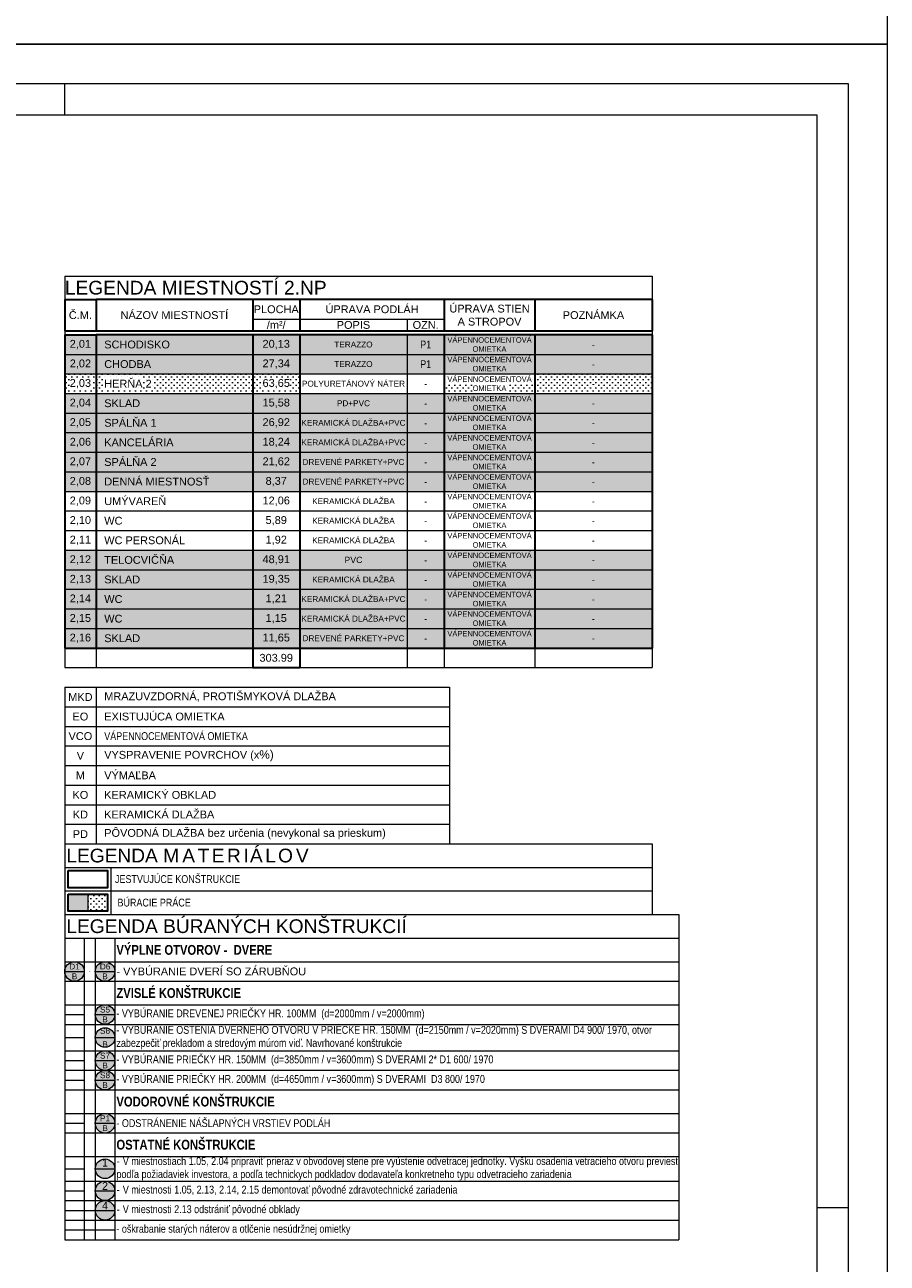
# Model space of a CAD drawing. Header units: millimetres. Extents: x -65956 to 5894746, y -14679 to 163521.
# Tile 76 of 89: x 30640 to 41650, y -540 to 15271. Entities that reach past the tile are written whole.
import ezdxf

# ---------------------------------------------------------------- set-up
doc = ezdxf.new("R2010")
doc.units = ezdxf.units.MM
doc.layers.get('0').update_dxf_attribs({"lineweight": 5})
doc.layers.get('Defpoints').update_dxf_attribs({"color": 2, "lineweight": 30})
doc.layers.add('- pomocná oramovanie', color=245, linetype='Continuous', lineweight=0, plot=False)
for name, color, linetype, lineweight in [('A-stena-nosna-tenka', 6, 'Continuous', 18), ('H stavba', 82, 'Continuous', 30), ('Lines_Číslo_pera__99', 7, 'Continuous', 0), ('M legenda', 52, 'Continuous', 5), ('RE-buranie', 41, 'Continuous', 18), ('VT sanita', 210, 'Continuous', 5)]:
    doc.layers.add(name, color=color, linetype=linetype, lineweight=lineweight)
doc.styles.add('arial narrow', font='ARIALN.TTF', dxfattribs={"height": 125})
doc.styles.add('century_0', font='GOTHIC.TTF')
doc.styles.get("Standard").update_dxf_attribs({"font": 'arial.ttf'})

# ---------------------------------------------------------------- blocks, each defined once
blk = doc.blocks.new('*T42')
at = {"layer": 'Defpoints', "color": 8, "linetype": 'ByBlock', "lineweight": 0, "transparency": 16777216}
for p, q in [((0, 0), (7500, 0)), ((0, 0), (0, -300)), ((7500, 0), (7500, -300)), ((0, -700), (0, -750)), ((7500, -700), (7500, -750)), ((0, -4750), (0, -5000)), ((400, -4750), (400, -5000)), ((4371, -4750), (4371, -5000)), ((4845, -4750), (4845, -5000)), ((6000, -4750), (6000, -5000)), ((7500, -4750), (7500, -5000)), ((0, -5000), (2400, -5000)), ((3000, -5000), (7500, -5000))]:
    blk.add_line(p, q, dxfattribs=at)
at = {"layer": 'Lines_Číslo_pera__99', "color": 0, "linetype": 'ByBlock', "lineweight": 35, "transparency": 16777216}
for p, q in [((0, -300), (400, -300)), ((0, -300), (0, -700)), ((400, -300), (400, -700)), ((2400, -300), (2400, -700)), ((3000, -300), (3000, -700)), ((4845, -300), (4845, -700)), ((6000, -300), (6000, -700)), ((7500, -300), (7500, -700)), ((0, -700), (7500, -700)), ((0, -750), (400, -750)), ((0, -750), (0, -4750)), ((400, -750), (400, -4750)), ((2400, -750), (2400, -5000)), ((3000, -750), (3000, -5000)), ((4845, -750), (4845, -4750)), ((6000, -750), (6000, -4750)), ((7500, -750), (7500, -4750)), ((0, -4750), (7500, -4750)), ((2400, -5000), (3000, -5000))]:
    blk.add_line(p, q, dxfattribs=at)
at = {"layer": 'Lines_Číslo_pera__99', "color": 0, "linetype": 'ByBlock', "lineweight": -2, "transparency": 16777216}
for p, q in [((400, -300), (7500, -300)), ((2400, -550), (4845, -550)), ((4371, -550), (4371, -700)), ((400, -750), (7500, -750)), ((4371, -750), (4371, -4750)), ((0, -1000), (7500, -1000)), ((0, -1250), (7500, -1250)), ((0, -1500), (7500, -1500)), ((0, -1750), (7500, -1750)), ((0, -2000), (7500, -2000)), ((0, -2250), (7500, -2250)), ((0, -2500), (7500, -2500)), ((0, -2750), (7500, -2750)), ((0, -3000), (7500, -3000)), ((0, -3250), (7500, -3250)), ((0, -3500), (7500, -3500)), ((0, -3750), (7500, -3750)), ((0, -4000), (7500, -4000)), ((0, -4250), (7500, -4250)), ((0, -4500), (7500, -4500))]:
    blk.add_line(p, q, dxfattribs=at)
at = {"layer": 'Lines_Číslo_pera__99', "color": 0, "linetype": 'Continuous', "transparency": 16777216}
for s, insert, char_height, width, attachment_point in [('{\\C256;LEGENDA MIESTNOSTÍ 2.NP}', (2, -150), 175, 7497, 4), ('{\\fArial|b0|i0|c238|p34;\\C256;Č.M.}', (200, -500), 100, 397, 5), ('{\\fArial|b0|i0|c238|p34;\\C256;NÁZOV MIESTNOSTÍ}', (1400, -500), 100, 1997, 5), ('{\\fArial|b0|i0|c238|p34;\\C256;PLOCHA}', (2700, -425), 100, 597, 5), ('{\\fArial|b0|i0|c238|p34;\\C256;ÚPRAVA PODLÁH}', (3923, -425), 100, 1842.5, 5), ('{\\fArial|b0|i0|c238|p34;\\C256;ÚPRAVA STIEN A STROPOV}', (5423, -500), 100, 1151.5, 5), ('{\\fArial|b0|i0|c238|p34;\\C256;POZNÁMKA}', (6750, -500), 100, 1497, 5), ('{\\fArial|b0|i0|c238|p34;\\C256;/m²/}', (2700, -625), 100, 597, 5), ('{\\fArial|b0|i0|c238|p34;\\C256;POPIS}', (3686, -625), 100, 1368.34, 5), ('{\\fArial|b0|i0|c238|p34;\\C256;OZN.}', (4608, -625), 100, 471.16, 5), ('{\\fArial Narrow|b0|i0|c238|p34;\\C256;VÁPENNOCEMENTOVÁ OMIETKA}', (5423, -875), 70, 1151.5, 5), ('{\\C256;2,01}', (200, -875), 100, 397, 5), ('{\\fArial Narrow|b0|i0|c238|p34;\\C256;  \\fArial|b0|i0|c238|p34; SCHODISKO}', (402, -875), 100, 1997, 4), ('{\\C256;20,13}', (2700, -875), 100, 597, 5), ('{\\C256;TERAZZO}', (3686, -875), 75, 1368.34, 5), ('{\\fArial Narrow|b0|i0|c238|p34;\\C256;P1}', (4608, -875), 100, 471.16, 5), ('{\\fArial Narrow|b0|i0|c238|p34;\\C256;-}', (6750, -875), 90, 1497, 5), ('{\\C256;2,02}', (200, -1125), 100, 397, 5), ('{\\fArial Narrow|b0|i0|c238|p34;\\C256;  \\fArial|b0|i0|c238|p34; CHODBA}', (402, -1125), 100, 1997, 4), ('{\\C256;27,34}', (2700, -1125), 100, 597, 5), ('{\\C256;TERAZZO}', (3686, -1125), 75, 1368.34, 5), ('{\\fArial Narrow|b0|i0|c238|p34;\\C256;P1}', (4608, -1125), 100, 471.16, 5), ('{\\fArial Narrow|b0|i0|c238|p34;\\C256;VÁPENNOCEMENTOVÁ OMIETKA}', (5423, -1125), 70, 1151.5, 5), ('{\\fArial Narrow|b0|i0|c238|p34;\\C256;VÁPENNOCEMENTOVÁ OMIETKA}', (5423, -1375), 70, 1151.5, 5), ('{\\fArial Narrow|b0|i0|c238|p34;\\C256;-}', (6750, -1125), 90, 1497, 5), ('{\\C256;2,03}', (200, -1375), 100, 397, 5), ('{\\fArial Narrow|b0|i0|c238|p34;\\C256;  \\fArial|b0|i0|c238|p34; }HERŇA 2', (402, -1375), 100, 1997, 4), ('{\\C256;63,65}', (2700, -1375), 100, 597, 5), ('{\\C256;POLYURETÁNOVÝ NÁTER}', (3686, -1375), 75, 1368.34, 5), ('{\\fArial Narrow|b0|i0|c238|p34;\\C256;-}', (4608, -1375), 100, 471.16, 5), ('{\\fArial Narrow|b0|i0|c238|p34;\\C256;-}', (6750, -1375), 90, 1497, 5), ('{\\C256;2,04}', (200, -1625), 100, 397, 5), ('{\\fArial Narrow|b0|i0|c238|p34;\\C256;  \\fArial|b0|i0|c238|p34; SKLAD}', (402, -1625), 100, 1997, 4), ('{\\C256;15,58}', (2700, -1625), 100, 597, 5), ('{\\fArial Narrow|b0|i0|c238|p34;\\C256;VÁPENNOCEMENTOVÁ OMIETKA}', (5423, -1625), 70, 1151.5, 5), ('{\\C256;PD+PVC}', (3686, -1625), 75, 1368.34, 5), ('{\\fArial Narrow|b0|i0|c238|p34;\\C256;-}', (4608, -1625), 100, 471.16, 5), ('{\\fArial Narrow|b0|i0|c238|p34;\\C256;-}', (6750, -1625), 90, 1497, 5), ('{\\C256;2,05}', (200, -1875), 100, 397, 5), ('{\\fArial Narrow|b0|i0|c238|p34;\\C256;  \\fArial|b0|i0|c238|p34; SPÁLŇA 1}', (402, -1875), 100, 1997, 4), ('{\\C256;26,92}', (2700, -1875), 100, 597, 5), ('{\\C256;KERAMICKÁ DLAŽBA+PVC}', (3686, -1875), 75, 1368.34, 5), ('{\\fArial Narrow|b0|i0|c238|p34;\\C256;-}', (4608, -1875), 100, 471.16, 5), ('{\\fArial Narrow|b0|i0|c238|p34;\\C256;VÁPENNOCEMENTOVÁ OMIETKA}', (5423, -1875), 70, 1151.5, 5), ('{\\fArial Narrow|b0|i0|c238|p34;\\C256;-}', (6750, -1875), 90, 1497, 5), ('{\\fArial Narrow|b0|i0|c238|p34;\\C256;  \\fArial|b0|i0|c238|p34; KANCELÁRIA\\Ftxt|c238; }', (402, -2125), 100, 1997, 4), ('{\\fArial Narrow|b0|i0|c238|p34;\\C256;VÁPENNOCEMENTOVÁ OMIETKA}', (5423, -2125), 70, 1151.5, 5), ('{\\C256;2,06}', (200, -2125), 100, 397, 5), ('{\\C256;18,24}', (2700, -2125), 100, 597, 5), ('{\\C256;KERAMICKÁ DLAŽBA+PVC}', (3686, -2125), 75, 1368.34, 5), ('{\\fArial Narrow|b0|i0|c238|p34;\\C256;-}', (4608, -2125), 100, 471.16, 5), ('{\\fArial Narrow|b0|i0|c238|p34;\\C256;-}', (6750, -2125), 90, 1497, 5), ('{\\C256;2,07}', (200, -2375), 100, 397, 5), ('{\\fArial Narrow|b0|i0|c238|p34;\\C256;  \\fArial|b0|i0|c238|p34; SPÁLŇA 2}', (402, -2375), 100, 1997, 4), ('{\\C256;21,62}', (2700, -2375), 100, 597, 5), ('{\\C256;DREVENÉ PARKETY+PVC}', (3686, -2375), 75, 1368.34, 5), ('{\\fArial Narrow|b0|i0|c238|p34;\\C256;VÁPENNOCEMENTOVÁ OMIETKA}', (5423, -2375), 70, 1151.5, 5), ('{\\fArial Narrow|b0|i0|c238|p34;\\C256;-}', (4608, -2375), 100, 471.16, 5), ('{\\fArial Narrow|b0|i0|c238|p34;\\C256;VÁPENNOCEMENTOVÁ OMIETKA}', (5423, -2625), 70, 1151.5, 5), ('{\\fArial Narrow|b0|i0|c238|p34;\\C256;-}', (6750, -2375), 90, 1497, 5), ('{\\C256;2,08}', (200, -2625), 100, 397, 5), ('{\\fArial Narrow|b0|i0|c238|p34;\\C256;  \\fArial|b0|i0|c238|p34; DENNÁ MIESTNOSŤ\\Ftxt|c238; }', (402, -2625), 100, 1997, 4), ('{\\C256;8,37}', (2700, -2625), 100, 597, 5), ('{\\C256;DREVENÉ PARKETY+PVC}', (3686, -2625), 75, 1368.34, 5), ('{\\fArial Narrow|b0|i0|c238|p34;\\C256;-}', (4608, -2625), 100, 471.16, 5), ('{\\fArial Narrow|b0|i0|c238|p34;\\C256;-}', (6750, -2625), 90, 1497, 5), ('{\\C256;2,09}', (200, -2875), 100, 397, 5), ('{\\fArial Narrow|b0|i0|c238|p34;\\C256;  \\fArial|b0|i0|c238|p34; UMÝVAREŇ }', (402, -2875), 100, 1997, 4), ('{\\C256;12,06}', (2700, -2875), 100, 597, 5), ('{\\C256;KERAMICKÁ DLAŽBA}', (3686, -2875), 75, 1368.34, 5), ('{\\fArial Narrow|b0|i0|c238|p34;\\C256;VÁPENNOCEMENTOVÁ OMIETKA}', (5423, -2875), 70, 1151.5, 5), ('{\\fArial Narrow|b0|i0|c238|p34;\\C256;-}', (4608, -2875), 100, 471.16, 5), ('{\\fArial Narrow|b0|i0|c238|p34;\\C256;-}', (6750, -2875), 90, 1497, 5), ('{\\C256;2,10}', (200, -3125), 100, 397, 5), ('{\\fArial Narrow|b0|i0|c238|p34;\\C256;  \\fArial|b0|i0|c238|p34; WC }', (402, -3125), 100, 1997, 4), ('{\\C256;5,89}', (2700, -3125), 100, 597, 5), ('{\\C256;KERAMICKÁ DLAŽBA}', (3686, -3125), 75, 1368.34, 5), ('{\\fArial Narrow|b0|i0|c238|p34;\\C256;-}', (4608, -3125), 100, 471.16, 5), ('{\\fArial Narrow|b0|i0|c238|p34;\\C256;VÁPENNOCEMENTOVÁ OMIETKA}', (5423, -3125), 70, 1151.5, 5), ('{\\fArial Narrow|b0|i0|c238|p34;\\C256;-}', (6750, -3125), 90, 1497, 5), ('{\\fArial Narrow|b0|i0|c238|p34;\\C256;  \\fArial|b0|i0|c238|p34; WC PERSONÁL }', (402, -3375), 100, 1997, 4), ('{\\C256;KERAMICKÁ DLAŽBA}', (3686, -3375), 75, 1368.34, 5), ('{\\fArial Narrow|b0|i0|c238|p34;\\C256;VÁPENNOCEMENTOVÁ OMIETKA}', (5423, -3375), 70, 1151.5, 5), ('{\\C256;2,11}', (200, -3375), 100, 397, 5), ('{\\C256;1,92}', (2700, -3375), 100, 597, 5), ('{\\fArial Narrow|b0|i0|c238|p34;\\C256;-}', (4608, -3375), 100, 471.16, 5), ('{\\fArial Narrow|b0|i0|c238|p34;\\C256;-}', (6750, -3375), 90, 1497, 5), ('{\\C256;2,12}', (200, -3625), 100, 397, 5), ('{\\fArial Narrow|b0|i0|c238|p34;\\C256;  \\fArial|b0|i0|c238|p34; TELOCVIČŇA}', (402, -3625), 100, 1997, 4), ('{\\C256;48,91}', (2700, -3625), 100, 597, 5), ('{\\C256;PVC}', (3686, -3625), 80, 1368.34, 5), ('{\\fArial Narrow|b0|i0|c238|p34;\\C256;-}', (4608, -3625), 100, 471.16, 5), ('{\\fArial Narrow|b0|i0|c238|p34;\\C256;VÁPENNOCEMENTOVÁ OMIETKA}', (5423, -3625), 70, 1151.5, 5), ('{\\fArial Narrow|b0|i0|c238|p34;\\C256;-}', (6750, -3625), 90, 1497, 5), ('{\\fArial Narrow|b0|i0|c238|p34;\\C256;VÁPENNOCEMENTOVÁ OMIETKA}', (5423, -3875), 70, 1151.5, 5), ('{\\C256;2,13}', (200, -3875), 100, 397, 5), ('{\\fArial Narrow|b0|i0|c238|p34;\\C256;  \\fArial|b0|i0|c238|p34; SKLAD}', (402, -3875), 100, 1997, 4), ('{\\C256;19,35}', (2700, -3875), 100, 597, 5), ('{\\C256;KERAMICKÁ DLAŽBA}', (3686, -3875), 75, 1368.34, 5), ('{\\fArial Narrow|b0|i0|c238|p34;\\C256;-}', (4608, -3875), 100, 471.16, 5), ('{\\fArial Narrow|b0|i0|c238|p34;\\C256;-}', (6750, -3875), 90, 1497, 5), ('{\\C256;2,14}', (200, -4125), 100, 397, 5), ('{\\fArial Narrow|b0|i0|c238|p34;\\C256;  \\fArial|b0|i0|c238|p34; WC}', (402, -4125), 100, 1997, 4), ('{\\C256;1,21}', (2700, -4125), 100, 597, 5), ('{\\C256;KERAMICKÁ DLAŽBA+PVC}', (3686, -4125), 75, 1368.34, 5), ('{\\fArial Narrow|b0|i0|c238|p34;\\C256;VÁPENNOCEMENTOVÁ OMIETKA}', (5423, -4125), 70, 1151.5, 5), ('{\\fArial Narrow|b0|i0|c238|p34;\\C256;-}', (4608, -4125), 100, 471.16, 5), ('{\\fArial Narrow|b0|i0|c238|p34;\\C256;VÁPENNOCEMENTOVÁ OMIETKA}', (5423, -4375), 70, 1151.5, 5), ('{\\fArial Narrow|b0|i0|c238|p34;\\C256;-}', (6750, -4125), 90, 1497, 5), ('{\\C256;2,15}', (200, -4375), 100, 397, 5), ('{\\fArial Narrow|b0|i0|c238|p34;\\C256;  \\fArial|b0|i0|c238|p34; WC}', (402, -4375), 100, 1997, 4), ('{\\C256;1,15}', (2700, -4375), 100, 597, 5), ('{\\C256;KERAMICKÁ DLAŽBA+PVC}', (3686, -4375), 75, 1368.34, 5), ('{\\fArial Narrow|b0|i0|c238|p34;\\C256;-}', (4608, -4375), 100, 471.16, 5), ('{\\fArial Narrow|b0|i0|c238|p34;\\C256;-}', (6750, -4375), 90, 1497, 5), ('{\\C256;2,16}', (200, -4625), 100, 397, 5), ('{\\fArial Narrow|b0|i0|c238|p34;\\C256;  \\fArial|b0|i0|c238|p34; SKLAD}', (402, -4625), 100, 1997, 4), ('{\\C256;11,65}', (2700, -4625), 100, 597, 5), ('{\\C256;DREVENÉ PARKETY+PVC}', (3686, -4625), 75, 1368.34, 5), ('{\\fArial Narrow|b0|i0|c238|p34;\\C256;VÁPENNOCEMENTOVÁ OMIETKA}', (5423, -4625), 70, 1151.5, 5), ('{\\fArial Narrow|b0|i0|c238|p34;\\C256;-}', (4608, -4625), 100, 471.16, 5), ('{\\fArial Narrow|b0|i0|c238|p34;\\C256;-}', (6750, -4625), 90, 1497, 5), ('303.99', (2700, -4875), 100, 597, 5)]:
    blk.add_mtext(s, dxfattribs=dict(at, insert=insert, char_height=char_height, width=width, attachment_point=attachment_point))
blk = doc.blocks.new('cxyvyxcvcx')
at = {"layer": '- pomocná oramovanie'}
for points in [[(-136218, -52983), (-178218, -52983), (-178218, -23283), (-136218, -23283)], [(-137118, -52083), (-177318, -52083), (-177318, -24183), (-137118, -24183)]]:
    blk.add_lwpolyline(points, close=True, dxfattribs=at)
for p, q in [((-146718, -24183), (-146718, -23783)), ((-137118, -38133), (-136718, -38133))]:
    blk.add_line(p, q)
blk.add_lwpolyline([(-136718, -52483), (-177718, -52483), (-177718, -23783), (-136718, -23783)], close=True)
blk = doc.blocks.new('*T921')
at = {"layer": 'Defpoints', "color": 8, "linetype": 'ByBlock', "lineweight": 0, "transparency": 16777216}
for p, q in [((0, 0), (7841, 0)), ((0, 0), (0, -4154)), ((7841, 0), (7841, -4154)), ((0, -304), (7841, -304)), ((250, -304), (250, -4154)), ((390, -304), (390, -3529)), ((640, -304), (640, -4154)), ((0, -604), (7841, -604)), ((0, -729), (250, -729)), ((390, -729), (640, -729)), ((0, -854), (7841, -854)), ((0, -1154), (7841, -1154)), ((0, -1279), (250, -1279)), ((0, -1404), (7841, -1404)), ((390, -1279), (640, -1279)), ((0, -1573), (250, -1573)), ((390, -1573), (640, -1573)), ((0, -1741), (7841, -1741)), ((0, -1866), (250, -1866)), ((390, -1866), (640, -1866)), ((0, -1991), (7841, -1991)), ((0, -2116), (250, -2116)), ((390, -2116), (640, -2116)), ((0, -2241), (7841, -2241)), ((0, -2541), (7841, -2541)), ((0, -2666), (250, -2666)), ((390, -2666), (640, -2666)), ((0, -2791), (7841, -2791)), ((0, -3091), (7841, -3091)), ((0, -3248), (250, -3248)), ((390, -3248), (640, -3248)), ((0, -3404), (7841, -3404)), ((0, -3529), (250, -3529)), ((390, -3529), (640, -3529)), ((0, -3654), (7841, -3654)), ((0, -3779), (640, -3779)), ((390, -3654), (390, -4154)), ((0, -3904), (7841, -3904)), ((0, -4029), (640, -4029)), ((0, -4154), (7841, -4154))]:
    blk.add_line(p, q, dxfattribs=at)
at = {"layer": 'M legenda', "color": 0, "linetype": 'ByBlock', "lineweight": -2, "transparency": 16777216}
blk.add_line((390, -3529), (390, -3654), dxfattribs=at)
at = {"layer": 'M legenda', "transparency": 16777216}
for s, insert, char_height, width, attachment_point in [('LEGENDA BÚRANÝCH KONŠTRUKCIÍ', (20, -152), 175, 7800.6, 4), ('-', (320, -729), 50, 100, 5)]:
    blk.add_mtext(s, dxfattribs=dict(at, insert=insert, char_height=char_height, width=width, attachment_point=attachment_point))
for s, insert, char_height, width, attachment_point, style in [('{\\fArial Narrow|b1|i0|c0|p34;VÝPLNE OTVOROV -  DVERE}', (660, -454), 125, 7160.6, 4, 'century_0'), ('{\\fArial|b0|i0|c238|p34;\\C0;D1}', (125, -666), 75, 210, 5, 'century_0'), ('{\\fArial|b0|i0|c238|p34;\\C0;D6}', (515, -666), 75, 210, 5, 'century_0'), ('{\\fArial|b0|i0|c238|p34;\\C0;B}', (125, -791), 75, 210, 5, 'century_0'), ('{\\fArial|b0|i0|c238|p34;\\C0;B}', (515, -791), 75, 210, 5, 'century_0'), ('{\\fArial|b0|i0|c238|p34;- VYBÚRANIE DVERÍ SO ZÁRUBŇOU}', (660, -729), 100, 7160.6, 4, 'century_0'), ('{\\fArial Narrow|b1|i0|c238|p34;ZVISLÉ\\fArial Narrow|b1|i0|c0|p34; \\fArial Narrow|b1|i0|c238|p34;K\\fArial Narrow|b1|i0|c0|p34;ON\\fArial Narrow|b1|i0|c238|p34;ŠTRUK\\fArial Narrow|b1|i0|c0|p34;C\\fArial Narrow|b1|i0|c238|p34;IE}', (660, -1004), 125, 7160.6, 4, 'century_0'), ('{\\fArial|b0|i0|c238|p34;\\C0;S5}', (515, -1216), 75, 210, 5, 'century_0'), ('- VYBÚRANIE DREVENEJ PRIEČKY HR. 100MM  (d=2000mm / v=2000mm) ', (660, -1279), 100, 7160.6, 4, 'arial narrow'), ('{\\fArial|b0|i0|c238|p34;\\C0;B}', (515, -1341), 75, 210, 5, 'century_0'), ('- VYBÚRANIE OSTENIA DVERNÉHO OTVORU V PRIEČKE HR. 150MM  (d=2150mm / v=2020mm) S DVERAMI D4 900/ 1970, otvor zabezpečiť prekladom a stredovým múrom viď. Navrhované konštrukcie', (660, -1573), 100, 7160.6, 4, 'arial narrow'), ('{\\fArial|b0|i0|c238|p34;\\C0;S6}', (515, -1488), 75, 210, 5, 'century_0'), ('{\\fArial|b0|i0|c238|p34;\\C0;B}', (515, -1657), 75, 210, 5, 'century_0'), ('{\\fArial|b0|i0|c238|p34;\\C0;S7}', (515, -1804), 75, 210, 5, 'century_0'), ('{\\fArial|b0|i0|c238|p34;\\C0;B}', (515, -1929), 75, 210, 5, 'century_0'), ('- VYBÚRANIE PRIEČKY HR. 150MM  (d=3850mm / v=3600mm) S DVERAMI 2* D1 600/ 1970', (660, -1866), 100, 7160.6, 4, 'arial narrow'), ('{\\fArial|b0|i0|c238|p34;\\C0;S8}', (515, -2054), 75, 210, 5, 'century_0'), ('- VYBÚRANIE PRIEČKY HR. 200MM  (d=4650mm / v=3600mm) S DVERAMI  D3 800/ 1970', (660, -2116), 100, 7160.6, 4, 'arial narrow'), ('{\\fArial|b0|i0|c238|p34;\\C0;B}', (515, -2179), 75, 210, 5, 'century_0'), ('{\\fArial Narrow|b1|i0|c238|p34;VODOROVNÉ\\fArial Narrow|b1|i0|c0|p34; \\fArial Narrow|b1|i0|c238|p34;K\\fArial Narrow|b1|i0|c0|p34;ON\\fArial Narrow|b1|i0|c238|p34;ŠTRUK\\fArial Narrow|b1|i0|c0|p34;C\\fArial Narrow|b1|i0|c238|p34;IE}', (660, -2391), 125, 7160.6, 4, 'century_0'), ('{\\fArial|b0|i0|c238|p34;\\C0;P1}', (515, -2604), 75, 210, 5, 'century_0'), ('{\\fArial Narrow|b0|i0|c0|p34;- \\fArial Narrow|b0|i0|c238|p34;ODSTRÁNENIE NÁŠLAPNÝCH VRSTIEV PODLÁH }', (660, -2666), 100, 7160.6, 4, 'century_0'), ('{\\fArial|b0|i0|c238|p34;\\C0;B}', (515, -2729), 75, 210, 5, 'century_0'), ('{\\fArial Narrow|b1|i0|c238|p34;OSTATNÉ\\fArial Narrow|b1|i0|c0|p34; \\fArial Narrow|b1|i0|c238|p34;K\\fArial Narrow|b1|i0|c0|p34;ON\\fArial Narrow|b1|i0|c238|p34;ŠTRUK\\fArial Narrow|b1|i0|c0|p34;C\\fArial Narrow|b1|i0|c238|p34;IE}', (660, -2941), 125, 7160.6, 4, 'century_0'), ('1', (515, -3170), 100, 210, 5, 'century_0'), ('- {\\fArial Narrow|b0|i0|c238|p34;V miestnostiach \\fArial Narrow|b0|i0|c0|p34;1.\\fArial Narrow|b0|i0|c238|p34;05, 2.04 pripraviť prieraz v obvodovej stene pre vyústenie odvetracej jednotky. V\\fArial Narrow|b0|i0|c0|p34;yšku osadenia vetracieho otvoru previes\\fArial Narrow|b0|i0|c238|p34;ť\\fArial Narrow|b0|i0|c0|p34; pod\\fArial Narrow|b0|i0|c238|p34;ľ\\fArial Narrow|b0|i0|c0|p34;a požiadaviek investora, a pod\\fArial Narrow|b0|i0|c238|p34;ľ\\fArial Narrow|b0|i0|c0|p34;a technickych podkladov dodavate\\fArial Narrow|b0|i0|c238|p34;ľ\\fArial Narrow|b0|i0|c0|p34;a konkretneho typu \\fArial Narrow|b0|i0|c238|p34;odvetracieho zariadenia}', (660, -3248), 100, 7160.6, 4, 'century_0'), ('2', (515, -3467), 100, 210, 5, 'century_0'), ('- {\\fArial Narrow|b0|i0|c238|p34;V miestnosti 1.05, 2.13, 2.14, 2.15 demontovať pôvodné zdravotechnické zariadenia}', (660, -3529), 100, 7160.6, 4, 'century_0'), ('4', (515, -3717), 100, 210, 5, 'century_0'), ('- {\\fArial Narrow|b0|i0|c238|p34;V miestnosti 2.13\\fArial Narrow|b0|i0|c0|p34; ods\\fArial Narrow|b0|i0|c238|p34;trániť pôvodné obklady }', (660, -3779), 100, 7160.6, 4, 'century_0'), ('{\\fArial Narrow|b0|i0|c0|p34;- \\fArial Narrow|b0|i0|c238|p34;\\C0;oškrabanie starých náterov a otlčenie nesúdržnej omietky}', (660, -4029), 100, 7160.6, 4, 'century_0')]:
    blk.add_mtext(s, dxfattribs=dict(at, insert=insert, char_height=char_height, width=width, attachment_point=attachment_point, style=style))
blk = doc.blocks.new('*T931')
at = {"layer": 'Defpoints', "color": 8, "linetype": 'ByBlock', "lineweight": 0, "transparency": 16777216}
for p, q in [((0, 0), (7500, 0)), ((0, 0), (0, -900)), ((7500, 0), (7500, -900)), ((0, -300), (7500, -300)), ((590, -300), (590, -900)), ((0, -600), (7500, -600)), ((0, -900), (7500, -900))]:
    blk.add_line(p, q, dxfattribs=at)
at = {"layer": 'M legenda', "transparency": 16777216, "insert": (20, -150), "char_height": 100, "width": 7460, "attachment_point": 4}
blk.add_mtext('{\\H1.75x;LEGENDA \\T1.2;MATERIÁLOV    \\H0.57143x; }', dxfattribs=at)
at = {"layer": 'M legenda', "transparency": 16777216, "char_height": 100, "width": 6870, "attachment_point": 4, "style": 'century_0'}
for s, insert in [('{\\fArial Narrow|b0|i0|c0|p34; JESTVUJÚCE KONŠTRUKCIE}', (610, -450)), ('{\\fArial Narrow|b0|i0|c238|p34;  BÚRACIE PRÁCE}', (610, -750))]:
    blk.add_mtext(s, dxfattribs=dict(at, insert=insert))
blk = doc.blocks.new('*T1179')
at = {"layer": 'Defpoints', "color": 8, "linetype": 'ByBlock', "lineweight": 0, "transparency": 16777216}
for p, q in [((0, 0), (4911, 0)), ((0, 0), (0, -2000)), ((400, 0), (400, -2000)), ((4911, 0), (4911, -2000)), ((0, -250), (4911, -250)), ((0, -500), (4911, -500)), ((0, -750), (4911, -750)), ((0, -1000), (4911, -1000)), ((0, -1250), (4911, -1250)), ((0, -1500), (4911, -1500)), ((0, -1750), (4911, -1750)), ((0, -2000), (4911, -2000))]:
    blk.add_line(p, q, dxfattribs=at)
at = {"layer": 'Lines_Číslo_pera__99', "color": 0, "linetype": 'Continuous', "transparency": 16777216, "char_height": 100}
for s, insert, width, attachment_point in [('{\\C256;MKD}', (200, -125), 397, 5), ('{\\fArial Narrow|b0|i0|c238|p34;\\C256;  \\fArial|b0|i0|c238|p34; MRAZUVZDORNÁ, PROTIŠMYKOVÁ DLAŽBA}', (402, -125), 4508.34, 4), ('{\\fArial Narrow|b0|i0|c238|p34;\\C256;  \\fArial|b0|i0|c238|p34; EXISTUJÚCA OMIETKA}', (402, -375), 4508.34, 4), ('{\\C256;EO}', (200, -375), 397, 5), ('{\\C256;VCO}', (200, -625), 397, 5), ('{\\fArial Narrow|b0|i0|c238|p34;\\C256;  \\fArial|b0|i0|c238|p34; \\fArial Narrow|b0|i0|c238|p34;VÁPENNOCEMENTOVÁ OMIETKA}', (402, -625), 4508.34, 4), ('{\\C256;V}', (200, -875), 397, 5), ('{\\fArial Narrow|b0|i0|c238|p34;\\C256;  \\fArial|b0|i0|c238|p34; VYSPRAVENIE POVRCHOV (x\\H1.0833x;%)}', (402, -875), 4508.34, 4), ('{\\C256;M}', (200, -1125), 397, 5), ('{\\fArial Narrow|b0|i0|c238|p34;\\C256;  \\fArial|b0|i0|c238|p34; VÝMAĽBA\\Ftxt|c238; }', (402, -1125), 4508.34, 4), ('{\\C256;KO}', (200, -1375), 397, 5), ('{\\fArial Narrow|b0|i0|c238|p34;\\C256;  \\fArial|b0|i0|c238|p34; KERAMICKÝ OBKLAD}', (402, -1375), 4508.34, 4), ('{\\C256;KD}', (200, -1625), 397, 5), ('{\\fArial Narrow|b0|i0|c238|p34;\\C256;  \\fArial|b0|i0|c238|p34; KERAMICKÁ DLAŽBA}', (402, -1625), 4508.34, 4), ('PD', (200, -1875), 397, 5), ('{\\fArial Narrow|b0|i0|c238|p34;\\C256;  \\fArial|b0|i0|c238|p34; PÔVODNÁ DLAŽBA bez určenia (nevykonal sa prieskum)}', (402, -1875), 4508.34, 4)]:
    blk.add_mtext(s, dxfattribs=dict(at, insert=insert, width=width, attachment_point=attachment_point))

msp = doc.modelspace()

# ---------------------------------------------------------------- hatches: boundary and pattern name
at = {"layer": 'RE-buranie'}
h = msp.add_hatch(dxfattribs=at)
h.set_pattern_fill('OMITKA', color=256, scale=50)
h.set_pattern_definition([(45, (-1524.6, -21038.37), (-35.35534, 35.35534), [0, -50])])
h.paths.add_polyline_path([(38650.1, 11313.81), (31150.1, 11313.81), (31150.1, 10813.81), (38650.1, 10813.81)])
h = msp.add_hatch(dxfattribs=at)
h.set_pattern_fill('OMITKA', color=256, scale=50)
h.set_pattern_definition([(45, (-6024.6, -21538.37), (-35.35534, 35.35534), [0, -50])])
h.paths.add_polyline_path([(34150.1, 10813.81), (31150.1, 10813.81), (31150.1, 10563.81), (34150.1, 10563.81)])
h = msp.add_hatch(dxfattribs=at)
h.set_pattern_fill('OMITKA', color=256, scale=50)
h.set_pattern_definition([(45, (-1524.6, -21538.37), (-35.35534, 35.35534), [0, -50])])
h.paths.add_polyline_path([(38650.1, 10813.81), (35995.6, 10813.81), (35995.6, 10563.81), (38650.1, 10563.81)])
h = msp.add_hatch(dxfattribs=at)
h.set_pattern_fill('OMITKA', color=256, scale=50)
h.set_pattern_definition([(45, (-1524.6, -21038.37), (-35.35534, 35.35534), [0, -50])])
h.paths.add_polyline_path([(38650.1, 10563.81), (31150.1, 10563.81), (31150.1, 9313.81), (38650.1, 9313.81)])
h = msp.add_hatch(dxfattribs=at)
h.set_pattern_fill('OMITKA', color=256, scale=50)
h.set_pattern_definition([(45, (-1524.6, -23788.37), (-35.35534, 35.35534), [0, -50])])
h.paths.add_polyline_path([(38650.1, 8563.81), (31150.1, 8563.81), (31150.1, 7313.81), (38650.1, 7313.81)])
for points in [[(31195.1, 4173.81), (31195.1, 3953.81), (31445.1, 3953.81), (31445.1, 4173.81)], [(31399.92, 3185.24, 1), (31150.28, 3185.24, 1)], [(31789.92, 3185.24, 1), (31540.28, 3185.24, 1)], [(31790.1, 2635.24, 1), (31540.46, 2635.24, 1)], [(31790.1, 2341.3, 1), (31540.46, 2341.3, 1)], [(31789.92, 2047.37, 1), (31540.28, 2047.37, 1)], [(31789.92, 1797.37, 1), (31540.28, 1797.37, 1)], [(31789.92, 1247.37, 1), (31540.28, 1247.37, 1)], [(31790.1, 665.95, 1), (31540.46, 665.95, 1)], [(31790.1, 384.53, 1), (31540.46, 384.53, 1)], [(31790.1, 134.53, 1), (31540.46, 134.53, 1)]]:
    msp.add_hatch(color=256, dxfattribs=at).paths.add_polyline_path(points)
h = msp.add_hatch(dxfattribs=at)
h.set_pattern_fill('OMITKA', color=256, scale=50)
h.set_pattern_definition([(45, (54006.297, 50398.39), (-35.35534, 35.35534), [0, -50])])
h.paths.add_polyline_path([(31445.1, 4168.56), (31445.1, 3948.56), (31695.1, 3948.56), (31695.1, 4168.56)])

# ---------------------------------------------------------------- linework, layer by layer
at = {"lineweight": 35}
for p, q in [((38650.1, 11763.81), (31550.1, 11763.81)), ((38650.1, 11314), (31550.1, 11314))]:
    msp.add_line(p, q, dxfattribs=at)
at = {"layer": 'A-stena-nosna-tenka', "ltscale": 10}
msp.add_line((31445.1, 4168.56), (31445.1, 3948.56), dxfattribs=at)
at = {"layer": 'H stavba'}
for points in [[(31195.1, 4473.81), (31695.1, 4473.81), (31695.1, 4253.81), (31195.1, 4253.81)], [(31195.1, 4173.81), (31695.1, 4173.81), (31695.1, 3953.81), (31195.1, 3953.81)]]:
    msp.add_lwpolyline(points, close=True, dxfattribs=at)
at = {"layer": 'VT sanita'}
for centre in [(31275.1, 3185.24), (31665.1, 3185.24), (31665.28, 2635.24), (31665.28, 2341.3), (31665.1, 2047.37), (31665.1, 1797.37), (31665.1, 1247.37), (31665.28, 665.95), (31665.28, 384.53), (31665.28, 134.53)]:
    msp.add_circle(centre, 124.82, dxfattribs=at)

# ---------------------------------------------------------------- block references
for name, p in [('cxyvyxcvcx', (177868.41, 68004.75)), ('cxyvyxcvcx', (177868.41, 38304.75)), ('*T42', (31150.1, 12063.81)), ('*T1179', (31150.1, 6813.81)), ('*T931', (31150.1, 4813.81)), ('*T921', (31150.1, 3913.81))]:
    msp.add_blockref(name, p)

doc.saveas('drawing.dxf')
